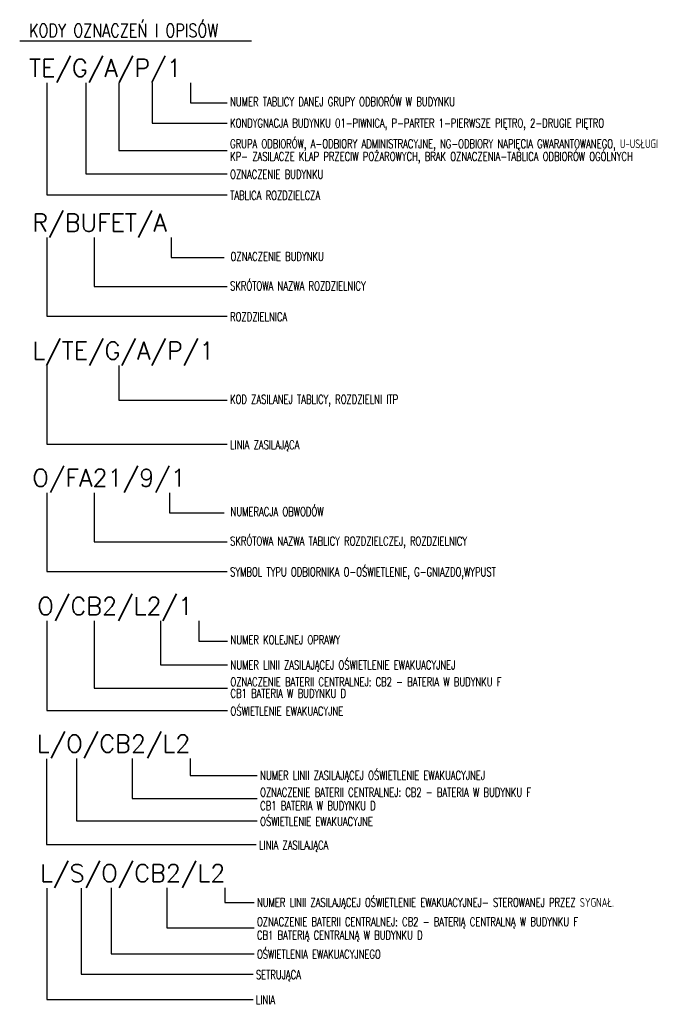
# Model space of a CAD drawing. Header units: inches. Extents: x -145354 to -97635, y 38777 to 78670.
# Tile 231 of 231: x -99083 to -97635, y 63795 to 66036. Entities that reach past the tile are written whole.
import ezdxf

# ---------------------------------------------------------------- set-up
doc = ezdxf.new("R2010")
doc.units = ezdxf.units.IN
doc.header["$MEASUREMENT"] = 0
doc.layers.add('E35', color=6, linetype='Continuous')
doc.layers.add('E50', color=3, linetype='Continuous')
doc.styles.add('ROMANS', font='romans', dxfattribs={"width": 0.85})

msp = doc.modelspace()

# ---------------------------------------------------------------- linework, layer by layer
at = {"layer": 'E35'}
for p, q in [((-99083.34, 65988.02), (-98555.08, 65988.02)), ((-99021.11, 65892.81), (-99021.11, 65637.73)), ((-98932.92, 65892.81), (-98932.92, 65685.7)), ((-98857.64, 65892.81), (-98857.64, 65738.39)), ((-98781.42, 65892.81), (-98781.42, 65801.08)), ((-98694.36, 65892.81), (-98694.36, 65847.1)), ((-98694.36, 65847.1), (-98610.49, 65847.1)), ((-98781.42, 65801.08), (-98610.49, 65801.08)), ((-98857.64, 65738.39), (-98610.49, 65738.39)), ((-98932.92, 65685.7), (-98610.49, 65685.7)), ((-99021.11, 65637.73), (-98610.49, 65637.73)), ((-99021.11, 65540.43), (-99021.11, 65361.31)), ((-98913.78, 65540.43), (-98913.78, 65428.73)), ((-98737.92, 65540.43), (-98737.92, 65494.72)), ((-98737.92, 65494.72), (-98617.75, 65494.72)), ((-98913.78, 65428.73), (-98610.49, 65428.73)), ((-99021.11, 65361.31), (-98610.49, 65361.31)), ((-99021.11, 65249.08), (-99021.11, 65069.96)), ((-98857.64, 65249.08), (-98857.64, 65170.62)), ((-98857.64, 65170.62), (-98610.49, 65170.62)), ((-99021.11, 65069.96), (-98610.49, 65069.96)), ((-99021.11, 64959.54), (-99021.11, 64780.43)), ((-98913.78, 64959.54), (-98913.78, 64847.84)), ((-98741.64, 64959.54), (-98741.64, 64913.84)), ((-98741.64, 64913.84), (-98617.75, 64913.84)), ((-98913.78, 64847.84), (-98610.49, 64847.84)), ((-99021.11, 64780.43), (-98610.49, 64780.43)), ((-99021.45, 64667.65), (-99021.45, 64463.67)), ((-98913.98, 64667.65), (-98913.98, 64514.94)), ((-98762.48, 64667.65), (-98762.48, 64567.45)), ((-98675.43, 64667.65), (-98675.43, 64621.94)), ((-98675.43, 64621.94), (-98609.61, 64621.94)), ((-98762.48, 64567.45), (-98609.61, 64567.45)), ((-98913.98, 64514.94), (-98609.61, 64514.94)), ((-99021.45, 64463.67), (-98609.61, 64463.67)), ((-99022.19, 64354.05), (-99022.19, 64158.35)), ((-98953.86, 64354.41), (-98953.86, 64212.29)), ((-98827.19, 64354.41), (-98827.19, 64263.56)), ((-98694.89, 64354.41), (-98694.89, 64316.07)), ((-98694.89, 64316.07), (-98542.01, 64316.07)), ((-98827.19, 64263.56), (-98542.01, 64263.56)), ((-98953.86, 64212.29), (-98542.01, 64212.29)), ((-99022.19, 64158.35), (-98544.5, 64158.35)), ((-99021.26, 64059.34), (-99021.26, 63806.1)), ((-98943.22, 64059.34), (-98943.22, 63863.64)), ((-98874.89, 64059.7), (-98874.89, 63910.03)), ((-98748.22, 64059.7), (-98748.22, 63968.85)), ((-98615.92, 64059.7), (-98615.92, 64026.76)), ((-98615.92, 64026.76), (-98549.22, 64026.76)), ((-98748.22, 63968.85), (-98549.22, 63968.85)), ((-98874.89, 63910.03), (-98549.22, 63910.03)), ((-98943.22, 63863.64), (-98551.71, 63863.64)), ((-99021.26, 63806.1), (-98551.71, 63806.1))]:
    msp.add_line(p, q, dxfattribs=at)

# ---------------------------------------------------------------- texts
at = {"layer": 'E35', "style": 'ROMANS'}
for s, height, width, p in [('KODY OZNACZEŃ I OPISÓW ', 30, 0.8, (-99062.05, 65996.76)), ('NUMER TABLICY DANEJ GRUPY ODBIORÓW W BUDYNKU', 20, 0.7, (-98603.92, 65839.74)), ('KONDYGNACJA BUDYNKU 01-PIWNICA, P-PARTER 1-PIERWSZE PIĘTRO, 2-DRUGIE PIĘTRO', 20, 0.7, (-98603.92, 65791.02)), ('GRUPA ODBIORÓW, A-ODBIORY ADMINISTRACYJNE, NG-ODBIORY NAPIĘCIA GWARANTOWANEGO, U-USŁUGI', 20, 0.7, (-98603.92, 65743.91)), ('KP- ZASILACZE KLAP PRZECIW POŻAROWYCH, BRAK OZNACZENIA-TABLICA ODBIORÓW OGÓLNYCH', 20, 0.7, (-98603.92, 65715.04)), ('OZNACZENIE BUDYNKU', 20, 0.7, (-98603.92, 65674.45)), ('TABLICA ROZDZIELCZA', 20, 0.7, (-98603.92, 65626.48)), ('OZNACZENIE BUDYNKU', 20, 0.7, (-98602.86, 65487.36)), ('SKRÓTOWA NAZWA ROZDZIELNICY', 20, 0.7, (-98603.92, 65420.25)), ('ROZDZIELNICA', 20, 0.7, (-98603.92, 65350.06)), ('KOD ZASILANEJ TABLICY, ROZDZIELNI ITP', 20, 0.7, (-98603.92, 65162.15)), ('LINIA ZASILAJĄCA', 20, 0.7, (-98603.92, 65058.71)), ('NUMERACJA OBWODÓW', 20, 0.7, (-98602.86, 64906.48)), ('SKRÓTOWA NAZWA TABLICY ROZDZIELCZEJ, ROZDZIELNICY', 20, 0.7, (-98603.92, 64839.37)), ('SYMBOL TYPU ODBIORNIKA O-OŚWIETLENIE, G-GNIAZDO,WYPUST', 20, 0.7, (-98603.92, 64769.18)), ('NUMER KOLEJNEJ OPRAWY', 20, 0.7, (-98603.04, 64614.58)), ('NUMER LINII ZASILAJĄCEJ OŚWIETLENIE EWAKUACYJNEJ', 20, 0.7, (-98603.04, 64557.38)), ('OZNACZENIE BATERII CENTRALNEJ: CB2 - BATERIA W BUDYNKU F', 20, 0.7, (-98603.04, 64518.88)), ('CB1 BATERIA W BUDYNKU D', 20, 0.7, (-98603.04, 64492.57)), ('OŚWIETLENIE EWAKUACYJNE', 20, 0.7, (-98603.04, 64452.42)), ('NUMER LINII ZASILAJĄCEJ OŚWIETLENIE EWAKUACYJNEJ', 20, 0.7, (-98535.45, 64306.01)), ('OZNACZENIE BATERII CENTRALNEJ: CB2 - BATERIA W BUDYNKU F', 20, 0.7, (-98535.45, 64267.5)), ('CB1 BATERIA W BUDYNKU D', 20, 0.7, (-98535.45, 64236.97)), ('OŚWIETLENIE EWAKUACYJNE', 20, 0.7, (-98535.45, 64201.04)), ('LINIA ZASILAJĄCA', 20, 0.7, (-98537.93, 64147.11)), ('NUMER LINII ZASILAJĄCEJ OŚWIETLENIE EWAKUACYJNEJ- STEROWANEJ PRZEZ SYGNAŁ.', 20, 0.7, (-98542.66, 64016.7)), ('OZNACZENIE BATERII CENTRALNEJ: CB2 - BATERIĄ CENTRALNĄ W BUDYNKU F', 20, 0.7, (-98542.66, 63972.79)), ('CB1 BATERIĄ CENTRALNĄ W BUDYNKU D', 20, 0.7, (-98542.66, 63942.26)), ('OŚWIETLENIA EWAKUACYJNEGO', 20, 0.7, (-98542.66, 63898.78)), ('SETRUJĄCA', 20, 0.7, (-98545.14, 63852.39)), ('LINIA', 20, 0.7, (-98545.14, 63794.85))]:
    msp.add_text(s, height=height, dxfattribs=dict(at, width=width)).set_placement(p)
at = {"layer": 'E50', "style": 'ROMANS'}
for s, p in [('TE/G/A/P/1', (-99062.05, 65906.6)), ('R/BUFET/A', (-99054.51, 65554.22)), ('L/TE/G/A/P/1', (-99054.51, 65262.87)), ('O/FA21/9/1', (-99054.51, 64973.34)), ('O/CB2/L2/1', (-99043.12, 64681.44)), ('L/O/CB2/L2', (-99044.21, 64368.21)), ('L/S/O/CB2/L2', (-99036.51, 64073.49))]:
    msp.add_text(s, height=40, dxfattribs=at).set_placement(p)

doc.saveas('drawing.dxf')
